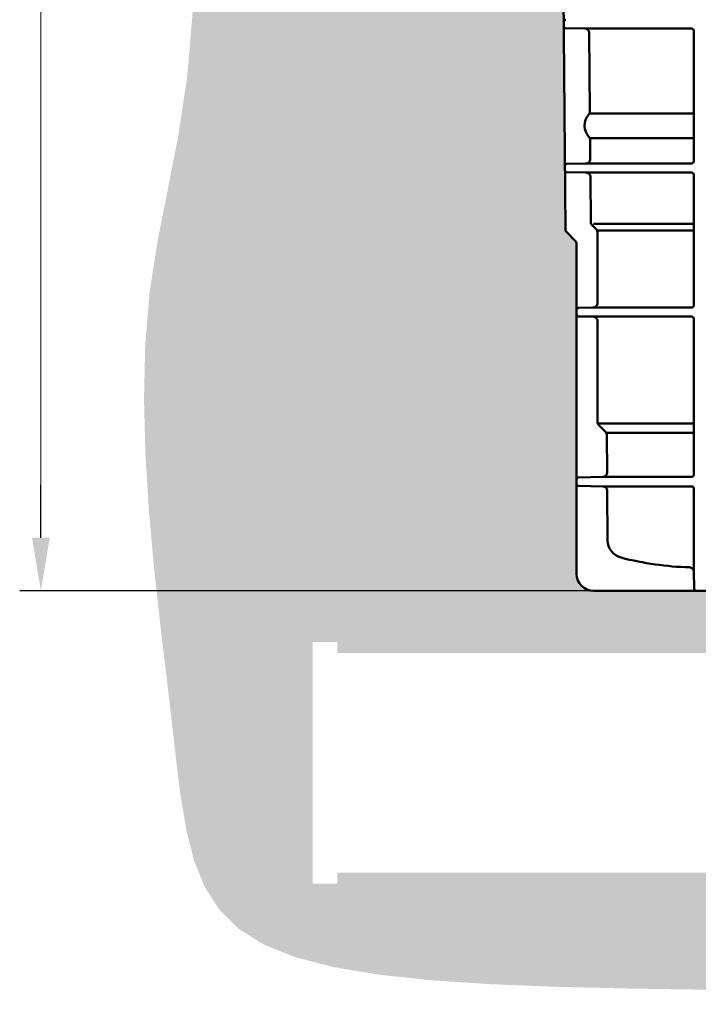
# Model space of a CAD drawing. Extents: x -118729 to -53705, y 33529 to 45095.
# Tile 56 of 83: x -61142 to -60886, y 35330 to 35702. Entities that reach past the tile are written whole.
import ezdxf

# ---------------------------------------------------------------- set-up
doc = ezdxf.new("R2010")
doc.units = 0
doc.header["$LTSCALE"] = 10
doc.header["$MEASUREMENT"] = 0
for name, color, linetype, lineweight in [('AM_0', 7, 'CONTINUOUS', 50), ('AM_5', 3, 'CONTINUOUS', 25), ('AM_8', 1, 'CONTINUOUS', 25), ('S_TAB_RZĘDNYCH', 9, 'CONTINUOUS', 13)]:
    doc.layers.add(name, color=color, linetype=linetype, lineweight=lineweight)

msp = doc.modelspace()

# ---------------------------------------------------------------- hatches: boundary and pattern name
at = {"layer": 'AM_8'}
h = msp.add_hatch(dxfattribs=at)
h.set_pattern_fill('HEX', color=9, scale=1.600000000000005, angle=45, style=0)
h.set_pattern_definition([(45, (-46406.56915548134, 36684.14023366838), (-6.221703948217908, 6.221703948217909), [5.080000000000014, -10.16000000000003]), (165, (-46406.56915548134, 36684.14023366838), (-2.277301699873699, -8.499005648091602), [5.08, -10.16]), (104.9999999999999, (-46402.97705303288, 36687.73233611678), (-8.499005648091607, -2.277301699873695), [5.08, -10.16])])
edge = h.paths.add_edge_path(flags=16)
edge.add_line((-59825.65901947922, 35580.71476859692), (-59825.65901947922, 35580.56656859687))
edge.add_line((-59825.65901947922, 35580.56656859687), (-59824.23933547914, 35581.98625259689))
edge.add_line((-59824.23933547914, 35581.98625259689), (-59823.32782928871, 35581.07474846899))
edge.add_arc((-59774.45901947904, 35527.11476859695), 72.79999999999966, 92.8344637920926, 132.1655355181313, ccw=False)
edge.add_line((-59778.05901947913, 35599.82570312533), (-59778.05901947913, 35601.11476859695))
edge.add_line((-59778.05901947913, 35601.11476859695), (-59770.85901947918, 35601.11476859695))
edge.add_line((-59770.85901947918, 35601.11476859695), (-59770.85901947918, 35599.82570312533))
edge.add_arc((-59774.45901947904, 35527.11476859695), 72.79999999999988, 47.83446448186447, 87.1655362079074, ccw=False)
edge.add_line((-59725.59020966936, 35581.07474846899), (-59724.67870347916, 35581.98625259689))
edge.add_line((-59724.67870347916, 35581.98625259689), (-59719.58753547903, 35576.89508459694))
edge.add_line((-59719.58753547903, 35576.89508459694), (-59720.49903960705, 35575.98357840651))
edge.add_arc((-59774.45901947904, 35527.11476859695), 72.80000000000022, 2.8344637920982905, 42.16553551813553, ccw=False)
edge.add_line((-59701.74808495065, 35530.71476859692), (-59700.45901947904, 35530.71476859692))
edge.add_line((-59700.45901947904, 35530.71476859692), (-59700.45901947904, 35523.51476859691))
edge.add_line((-59700.45901947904, 35523.51476859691), (-59701.74808495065, 35523.51476859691))
edge.add_arc((-59774.45901947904, 35527.11476859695), 72.7999999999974, 317.8344644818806, 357.1655362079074, ccw=False)
edge.add_line((-59720.49903960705, 35478.24595878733), (-59719.58753547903, 35477.3344525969))
edge.add_line((-59719.58753547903, 35477.3344525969), (-59724.67870347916, 35472.24328459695))
edge.add_line((-59724.67870347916, 35472.24328459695), (-59725.59020966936, 35473.15478872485))
edge.add_arc((-59774.45901947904, 35527.11476859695), 72.79999999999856, 272.8344637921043, 312.1655355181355, ccw=False)
edge.add_line((-59770.85901947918, 35454.40383406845), (-59770.85901947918, 35453.11476859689))
edge.add_line((-59770.85901947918, 35453.11476859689), (-59778.05901947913, 35453.11476859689))
edge.add_line((-59778.05901947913, 35453.11476859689), (-59778.05901947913, 35454.40383406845))
edge.add_arc((-59774.45901947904, 35527.11476859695), 72.79999999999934, 227.8344644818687, 267.1655362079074, ccw=False)
edge.add_line((-59823.32782928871, 35473.15478872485), (-59824.23933547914, 35472.24328459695))
edge.add_line((-59824.23933547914, 35472.24328459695), (-59825.57318406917, 35473.57713318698))
edge.add_line((-59825.57318406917, 35473.57713318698), (-59825.65901947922, 35473.51476859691))
edge.add_line((-59825.65901947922, 35473.51476859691), (-59844.45901947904, 35473.51476859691))
edge.add_line((-59844.45901947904, 35473.51476859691), (-59844.45901947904, 35472.39476699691))
edge.add_line((-59844.45901947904, 35472.39476699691), (-59858.45901947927, 35472.39476699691))
edge.add_line((-59858.45901947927, 35472.39476699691), (-59858.45901947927, 35481.61712367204))
edge.add_line((-59858.45901947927, 35481.61712367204), (-59859.40622096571, 35481.58752219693))
edge.add_line((-59859.40622096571, 35481.58752219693), (-59860.30944656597, 35480.8561013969))
edge.add_line((-59860.30944656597, 35480.8561013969), (-59861.44370416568, 35480.82065579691))
edge.add_line((-59861.44370416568, 35480.82065579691), (-59861.44370416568, 35573.40888139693))
edge.add_line((-59861.44370416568, 35573.40888139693), (-59860.30944656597, 35573.37343579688))
edge.add_line((-59860.30944656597, 35573.37343579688), (-59859.40622096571, 35572.64201499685))
edge.add_line((-59859.40622096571, 35572.64201499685), (-59858.45901947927, 35572.61241352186))
edge.add_line((-59858.45901947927, 35572.61241352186), (-59858.45901947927, 35581.83477019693))
edge.add_line((-59858.45901947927, 35581.83477019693), (-59844.45901947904, 35581.83477019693))
edge.add_line((-59844.45901947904, 35581.83477019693), (-59844.45901947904, 35580.71476859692))
edge.add_line((-59844.45901947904, 35580.71476859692), (-59825.65901947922, 35580.71476859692))
edge = h.paths.add_edge_path(flags=16)
edge.add_line((-60455.40638900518, 35462.44064142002), (-60431.64092047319, 35462.44064142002))
edge.add_line((-60431.64092047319, 35462.44064142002), (-60425.6995533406, 35462.44064142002))
edge.add_line((-60425.6995533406, 35462.44064142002), (-60395.99271767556, 35462.44064142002))
edge.add_line((-60395.99271767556, 35462.44064142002), (-60390.05135054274, 35462.44064142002))
edge.add_line((-60390.05135054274, 35462.44064142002), (-60350.04062979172, 35462.44064142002))
edge.add_arc((-60338.15760940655, 35421.22233482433), 42.89702754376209, -103.58519168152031, 106.0819924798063, ccw=False)
edge.add_line((-60348.23373073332, 35379.52549140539), (-61022.16533288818, 35379.52549140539))
edge.add_line((-61022.16533288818, 35379.52549140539), (-61022.16533288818, 35375.35306732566))
edge.add_line((-61022.16533288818, 35375.35306732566), (-61031.56373336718, 35375.35306732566))
edge.add_line((-61031.56373336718, 35375.35306732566), (-61031.56373336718, 35466.61306549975))
edge.add_line((-61031.56373336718, 35466.61306549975), (-61022.16533288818, 35466.61306549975))
edge.add_line((-61022.16533288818, 35466.61306549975), (-61022.16533288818, 35462.44064142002))
edge.add_line((-61022.16533288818, 35462.44064142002), (-61001.88206312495, 35462.44064142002))
edge.add_line((-61001.88206312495, 35462.44064142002), (-60966.36396244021, 35462.44064142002))
edge.add_line((-60966.36396244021, 35462.44064142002), (-60930.71575964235, 35462.44064142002))
edge.add_line((-60930.71575964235, 35462.44064142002), (-60924.77439250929, 35462.44064142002))
edge.add_line((-60924.77439250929, 35462.44064142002), (-60895.06755684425, 35462.44064142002))
edge.add_line((-60895.06755684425, 35462.44064142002), (-60889.12618971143, 35462.44064142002))
edge.add_line((-60889.12618971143, 35462.44064142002), (-60823.77115124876, 35462.44064142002))
edge.add_line((-60823.77115124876, 35462.44064142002), (-60817.82978411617, 35462.44064142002))
edge.add_line((-60817.82978411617, 35462.44064142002), (-60788.12294845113, 35462.44064142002))
edge.add_line((-60788.12294845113, 35462.44064142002), (-60782.18158131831, 35462.44064142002))
edge.add_line((-60782.18158131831, 35462.44064142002), (-60740.59201138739, 35462.44064142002))
edge.add_line((-60740.59201138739, 35462.44064142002), (-60710.88517572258, 35462.44064142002))
edge.add_line((-60710.88517572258, 35462.44064142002), (-60645.53013726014, 35462.44064142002))
edge.add_line((-60645.53013726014, 35462.44064142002), (-60639.58877012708, 35462.44064142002))
edge.add_line((-60639.58877012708, 35462.44064142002), (-60574.23373166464, 35462.44064142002))
edge.add_line((-60574.23373166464, 35462.44064142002), (-60568.29236453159, 35462.44064142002))
edge.add_line((-60568.29236453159, 35462.44064142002), (-60538.58552886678, 35462.44064142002))
edge.add_line((-60538.58552886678, 35462.44064142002), (-60532.64416173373, 35462.44064142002))
edge.add_line((-60532.64416173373, 35462.44064142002), (-60467.28912327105, 35462.44064142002))
edge.add_line((-60467.28912327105, 35462.44064142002), (-60461.34775613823, 35462.44064142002))
edge.add_line((-60461.34775613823, 35462.44064142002), (-60458.48897031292, 35462.44064142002))
edge.add_line((-60458.48897031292, 35462.44064142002), (-60455.40638900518, 35462.44064142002))
edge = h.paths.add_edge_path(flags=16)
edge.add_line((-60640.50384603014, 35580.71476859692), (-60640.50384603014, 35580.61916299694))
edge.add_line((-60640.50384603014, 35580.61916299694), (-60632.5118476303, 35580.61916299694))
edge.add_line((-60632.5118476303, 35580.61916299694), (-60632.04246283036, 35580.14893019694))
edge.add_line((-60632.04246283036, 35580.14893019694), (-60631.57725323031, 35579.68286539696))
edge.add_line((-60631.57725323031, 35579.68286539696), (-60631.11615643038, 35579.22090859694))
edge.add_line((-60631.11615643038, 35579.22090859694), (-60630.65911963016, 35578.76300459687))
edge.add_line((-60630.65911963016, 35578.76300459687), (-60630.2060916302, 35578.30909819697))
edge.add_line((-60630.2060916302, 35578.30909819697), (-60629.75701963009, 35577.85914139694))
edge.add_line((-60629.75701963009, 35577.85914139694), (-60629.31184763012, 35577.41307819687))
edge.add_line((-60629.31184763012, 35577.41307819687), (-60582.22324923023, 35577.41307819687))
edge.add_line((-60582.22324923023, 35577.41307819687), (-60580.77630043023, 35576.3978157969))
edge.add_line((-60580.77630043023, 35576.3978157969), (-60579.3592964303, 35575.40348939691))
edge.add_line((-60579.3592964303, 35575.40348939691), (-60577.97132043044, 35574.42944779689))
edge.add_line((-60577.97132043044, 35574.42944779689), (-60576.61151803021, 35573.47508059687))
edge.add_line((-60576.61151803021, 35573.47508059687), (-60575.27902283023, 35572.53979019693))
edge.add_line((-60575.27902283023, 35572.53979019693), (-60573.97302923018, 35571.62300859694))
edge.add_line((-60573.97302923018, 35571.62300859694), (-60572.69275563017, 35570.72418939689))
edge.add_line((-60572.69275563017, 35570.72418939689), (-60572.5118476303, 35570.71476859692))
edge.add_line((-60572.5118476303, 35570.71476859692), (-60555.71184763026, 35568.96476859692))
edge.add_arc((-60555.71184763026, 35566.5647685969), 2.4, 0, 90, ccw=False)
edge.add_line((-60553.31184763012, 35566.5647685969), (-60553.31184763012, 35557.11476859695))
edge.add_line((-60553.31184763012, 35557.11476859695), (-60093.00622096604, 35557.11476859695))
edge.add_line((-60093.00622096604, 35557.11476859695), (-60093.00622096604, 35566.5647685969))
edge.add_arc((-60090.60622096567, 35566.5647685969), 2.4, 90, 180, ccw=False)
edge.add_line((-60090.60622096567, 35568.96476859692), (-60073.80622096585, 35570.71476859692))
edge.add_line((-60073.80622096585, 35570.71476859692), (-60073.62531296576, 35570.72418939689))
edge.add_line((-60073.62531296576, 35570.72418939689), (-60072.34503936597, 35571.62300859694))
edge.add_line((-60072.34503936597, 35571.62300859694), (-60071.03904576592, 35572.53979019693))
edge.add_line((-60071.03904576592, 35572.53979019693), (-60069.70655056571, 35573.47508059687))
edge.add_line((-60069.70655056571, 35573.47508059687), (-60068.34674816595, 35574.42944779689))
edge.add_line((-60068.34674816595, 35574.42944779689), (-60066.95877216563, 35575.40348939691))
edge.add_line((-60066.95877216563, 35575.40348939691), (-60065.54176816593, 35576.3978157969))
edge.add_line((-60065.54176816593, 35576.3978157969), (-60064.09481936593, 35577.41307819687))
edge.add_line((-60064.09481936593, 35577.41307819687), (-60017.00622096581, 35577.41307819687))
edge.add_line((-60017.00622096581, 35577.41307819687), (-60016.56104896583, 35577.85914139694))
edge.add_line((-60016.56104896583, 35577.85914139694), (-60016.11197696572, 35578.30909819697))
edge.add_line((-60016.11197696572, 35578.30909819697), (-60015.65894896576, 35578.76300459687))
edge.add_line((-60015.65894896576, 35578.76300459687), (-60015.20191216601, 35579.22090859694))
edge.add_line((-60015.20191216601, 35579.22090859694), (-60014.74081536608, 35579.68286539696))
edge.add_line((-60014.74081536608, 35579.68286539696), (-60014.2756057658, 35580.14893019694))
edge.add_line((-60014.2756057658, 35580.14893019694), (-60013.80622096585, 35580.61916299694))
edge.add_line((-60013.80622096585, 35580.61916299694), (-60005.81422256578, 35580.61916299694))
edge.add_line((-60005.81422256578, 35580.61916299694), (-60005.81422256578, 35580.71476859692))
edge.add_line((-60005.81422256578, 35580.71476859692), (-60005.80622096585, 35580.71476859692))
edge.add_line((-60005.80622096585, 35580.71476859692), (-60005.80622096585, 35575.11476859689))
edge.add_line((-60005.80622096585, 35575.11476859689), (-60002.6062209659, 35575.11476859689))
edge.add_line((-60002.6062209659, 35575.11476859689), (-60000.78416576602, 35568.31476859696))
edge.add_line((-60000.78416576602, 35568.31476859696), (-59953.80622096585, 35568.31476859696))
edge.add_arc((-59953.80622096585, 35527.11476859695), 41.20000000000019, 34.20364142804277, 90, ccw=False)
edge.add_line((-59919.7319731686, 35550.27476939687), (-59869.80622096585, 35550.27476939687))
edge.add_line((-59869.80622096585, 35550.27476939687), (-59869.80622096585, 35574.55476779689))
edge.add_line((-59869.80622096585, 35574.55476779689), (-59867.9020433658, 35581.66125259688))
edge.add_line((-59867.9020433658, 35581.66125259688), (-59862.6062209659, 35581.87476619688))
edge.add_line((-59862.6062209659, 35581.87476619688), (-59862.6062209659, 35569.39808139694))
edge.add_line((-59862.6062209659, 35569.39808139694), (-59862.6059017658, 35569.04881099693))
edge.add_line((-59862.6059017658, 35569.04881099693), (-59862.60529136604, 35568.70542699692))
edge.add_line((-59862.60529136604, 35568.70542699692), (-59862.60479296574, 35568.36942539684))
edge.add_line((-59862.60479296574, 35568.36942539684), (-59862.60479296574, 35568.03989659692))
edge.add_line((-59862.60479296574, 35568.03989659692), (-59862.60529136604, 35567.7039253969))
edge.add_line((-59862.60529136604, 35567.7039253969), (-59862.6059017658, 35567.3605813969))
edge.add_line((-59862.6059017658, 35567.3605813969), (-59862.6062209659, 35567.01132939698))
edge.add_line((-59862.6062209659, 35567.01132939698), (-59862.6062209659, 35529.36899739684))
edge.add_line((-59862.6062209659, 35529.36899739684), (-59862.60598416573, 35528.70971019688))
edge.add_line((-59862.60598416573, 35528.70971019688), (-59862.60549616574, 35528.06134299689))
edge.add_line((-59862.60549616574, 35528.06134299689), (-59862.60509056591, 35527.42641099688))
edge.add_line((-59862.60509056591, 35527.42641099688), (-59862.60509056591, 35526.80312619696))
edge.add_line((-59862.60509056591, 35526.80312619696), (-59862.60549616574, 35526.16819419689))
edge.add_line((-59862.60549616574, 35526.16819419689), (-59862.60598416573, 35525.51982699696))
edge.add_line((-59862.60598416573, 35525.51982699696), (-59862.6062209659, 35524.86053979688))
edge.add_line((-59862.6062209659, 35524.86053979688), (-59862.6062209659, 35472.35477099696))
edge.add_line((-59862.6062209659, 35472.35477099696), (-59867.9020433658, 35472.5682845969))
edge.add_line((-59867.9020433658, 35472.5682845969), (-59869.80622096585, 35479.67476939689))
edge.add_line((-59869.80622096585, 35479.67476939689), (-59869.80622096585, 35503.95476779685))
edge.add_line((-59869.80622096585, 35503.95476779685), (-59919.7319731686, 35503.95476779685))
edge.add_arc((-59953.80622096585, 35527.11476859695), 41.20000000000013, 270.00000000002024, 325.7963585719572, ccw=False)
edge.add_line((-59953.80622096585, 35485.91476859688), (-60000.78416576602, 35485.91476859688))
edge.add_line((-60000.78416576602, 35485.91476859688), (-60002.6062209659, 35479.11476859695))
edge.add_line((-60002.6062209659, 35479.11476859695), (-60005.80622096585, 35479.11476859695))
edge.add_line((-60005.80622096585, 35479.11476859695), (-60005.80622096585, 35473.51476859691))
edge.add_line((-60005.80622096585, 35473.51476859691), (-60005.81422256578, 35473.51476859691))
edge.add_line((-60005.81422256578, 35473.51476859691), (-60005.81422256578, 35473.6103741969))
edge.add_line((-60005.81422256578, 35473.6103741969), (-60013.80622096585, 35473.6103741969))
edge.add_line((-60013.80622096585, 35473.6103741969), (-60014.2756057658, 35474.0806069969))
edge.add_line((-60014.2756057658, 35474.0806069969), (-60014.74081536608, 35474.54667179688))
edge.add_line((-60014.74081536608, 35474.54667179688), (-60015.20191216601, 35475.0086285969))
edge.add_line((-60015.20191216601, 35475.0086285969), (-60015.65894896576, 35475.46653259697))
edge.add_line((-60015.65894896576, 35475.46653259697), (-60016.11197696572, 35475.92043899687))
edge.add_line((-60016.11197696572, 35475.92043899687), (-60016.56104896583, 35476.3703957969))
edge.add_line((-60016.56104896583, 35476.3703957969), (-60017.00622096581, 35476.81645899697))
edge.add_line((-60017.00622096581, 35476.81645899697), (-60064.09481936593, 35476.81645899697))
edge.add_line((-60064.09481936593, 35476.81645899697), (-60065.54176816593, 35477.83172139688))
edge.add_line((-60065.54176816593, 35477.83172139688), (-60066.95877216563, 35478.82604779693))
edge.add_line((-60066.95877216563, 35478.82604779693), (-60068.34674816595, 35479.80008939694))
edge.add_line((-60068.34674816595, 35479.80008939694), (-60069.70655056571, 35480.75445659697))
edge.add_line((-60069.70655056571, 35480.75445659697), (-60071.03904576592, 35481.68974699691))
edge.add_line((-60071.03904576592, 35481.68974699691), (-60072.34503936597, 35482.60652859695))
edge.add_line((-60072.34503936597, 35482.60652859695), (-60073.62531296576, 35483.50534779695))
edge.add_line((-60073.62531296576, 35483.50534779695), (-60073.80622096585, 35483.51476859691))
edge.add_line((-60073.80622096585, 35483.51476859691), (-60090.60622096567, 35485.26476859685))
edge.add_arc((-60090.60622096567, 35487.66476859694), 2.4, 180, 270, ccw=False)
edge.add_line((-60093.00622096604, 35487.66476859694), (-60093.00622096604, 35497.11476859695))
edge.add_line((-60093.00622096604, 35497.11476859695), (-60553.31184763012, 35497.11476859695))
edge.add_line((-60553.31184763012, 35497.11476859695), (-60553.31184763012, 35487.66476859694))
edge.add_arc((-60555.71184763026, 35487.66476859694), 2.4, 270, 360, ccw=False)
edge.add_line((-60555.71184763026, 35485.26476859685), (-60572.5118476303, 35483.51476859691))
edge.add_line((-60572.5118476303, 35483.51476859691), (-60572.69275563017, 35483.50534779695))
edge.add_line((-60572.69275563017, 35483.50534779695), (-60573.97302923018, 35482.60652859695))
edge.add_line((-60573.97302923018, 35482.60652859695), (-60575.27902283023, 35481.68974699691))
edge.add_line((-60575.27902283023, 35481.68974699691), (-60576.61151803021, 35480.75445659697))
edge.add_line((-60576.61151803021, 35480.75445659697), (-60577.97132043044, 35479.80008939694))
edge.add_line((-60577.97132043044, 35479.80008939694), (-60579.3592964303, 35478.82604779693))
edge.add_line((-60579.3592964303, 35478.82604779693), (-60580.77630043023, 35477.83172139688))
edge.add_line((-60580.77630043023, 35477.83172139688), (-60582.22324923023, 35476.81645899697))
edge.add_line((-60582.22324923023, 35476.81645899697), (-60629.31184763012, 35476.81645899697))
edge.add_line((-60629.31184763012, 35476.81645899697), (-60629.75701963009, 35476.3703957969))
edge.add_line((-60629.75701963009, 35476.3703957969), (-60630.2060916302, 35475.92043899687))
edge.add_line((-60630.2060916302, 35475.92043899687), (-60630.65911963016, 35475.46653259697))
edge.add_line((-60630.65911963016, 35475.46653259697), (-60631.11615643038, 35475.0086285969))
edge.add_line((-60631.11615643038, 35475.0086285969), (-60631.57725323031, 35474.54667179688))
edge.add_line((-60631.57725323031, 35474.54667179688), (-60632.04246283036, 35474.0806069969))
edge.add_line((-60632.04246283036, 35474.0806069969), (-60632.5118476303, 35473.6103741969))
edge.add_line((-60632.5118476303, 35473.6103741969), (-60640.50384603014, 35473.6103741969))
edge.add_line((-60640.50384603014, 35473.6103741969), (-60640.50384603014, 35473.51476859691))
edge.add_line((-60640.50384603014, 35473.51476859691), (-60640.51184763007, 35473.51476859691))
edge.add_line((-60640.51184763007, 35473.51476859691), (-60640.51184763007, 35479.11476859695))
edge.add_line((-60640.51184763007, 35479.11476859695), (-60643.71184763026, 35479.11476859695))
edge.add_line((-60643.71184763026, 35479.11476859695), (-60645.53390283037, 35485.91476859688))
edge.add_line((-60645.53390283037, 35485.91476859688), (-60692.5118476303, 35485.91476859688))
edge.add_arc((-60692.5118476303, 35527.11476859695), 41.19999999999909, 215.0146870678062, 270, ccw=False)
edge.add_line((-60726.25485314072, 35503.47476903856), (-60769.88919012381, 35503.47476859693))
edge.add_arc((-60769.88919012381, 35497.63476859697), 5.840000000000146, 90, 114.6519509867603)
edge.add_line((-60772.32508355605, 35502.94250099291), (-60777.46076212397, 35498.5263405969))
edge.add_line((-60777.46076212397, 35498.5263405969), (-60777.46076299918, 35498.52634147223))
edge.add_arc((-60780.28919012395, 35501.35476859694), 3.999999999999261, 269.9999656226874, 314.9999999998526, ccw=False)
edge.add_line((-60780.28919252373, 35497.35476859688), (-60780.28919252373, 35497.35476779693))
edge.add_line((-60780.28919252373, 35497.35476779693), (-60797.29142612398, 35497.35476779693))
edge.add_line((-60797.29142612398, 35497.35476779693), (-60797.2691245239, 35497.37789419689))
edge.add_line((-60797.2691245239, 35497.37789419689), (-60797.25458532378, 35497.40066619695))
edge.add_line((-60797.25458532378, 35497.40066619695), (-60797.2472493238, 35497.42296859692))
edge.add_line((-60797.2472493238, 35497.42296859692), (-60797.246541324, 35497.44478299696))
edge.add_line((-60797.246541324, 35497.44478299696), (-60797.25232772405, 35497.46696619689))
edge.add_line((-60797.25232772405, 35497.46696619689), (-60797.26518132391, 35497.48964619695))
edge.add_line((-60797.26518132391, 35497.48964619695), (-60797.28568932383, 35497.51270539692))
edge.add_line((-60797.28568932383, 35497.51270539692), (-60797.31449812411, 35497.53602139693))
edge.add_line((-60797.31449812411, 35497.53602139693), (-60797.35218052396, 35497.55947659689))
edge.add_line((-60797.35218052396, 35497.55947659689), (-60797.39938532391, 35497.58295099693))
edge.add_line((-60797.39938532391, 35497.58295099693), (-60797.45681972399, 35497.60632779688))
edge.add_line((-60797.45681972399, 35497.60632779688), (-60797.39584532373, 35497.65507659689))
edge.add_line((-60797.39584532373, 35497.65507659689), (-60797.33662932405, 35497.70482619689))
edge.add_line((-60797.33662932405, 35497.70482619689), (-60797.27931732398, 35497.75534459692))
edge.add_line((-60797.27931732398, 35497.75534459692), (-60797.22404372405, 35497.80641579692))
edge.add_line((-60797.22404372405, 35497.80641579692), (-60797.17093092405, 35497.85781019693))
edge.add_line((-60797.17093092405, 35497.85781019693), (-60797.11967332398, 35497.9097573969))
edge.add_line((-60797.11967332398, 35497.9097573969), (-60797.06875812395, 35497.9637797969))
edge.add_line((-60797.06875812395, 35497.9637797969), (-60797.06875812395, 35556.26575739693))
edge.add_line((-60797.06875812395, 35556.26575739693), (-60797.11967332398, 35556.31977979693))
edge.add_line((-60797.11967332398, 35556.31977979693), (-60797.17093092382, 35556.37172699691))
edge.add_line((-60797.17093092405, 35556.37172699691), (-60797.22404372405, 35556.42312139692))
edge.add_line((-60797.22404372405, 35556.42312139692), (-60797.27931732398, 35556.47419259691))
edge.add_line((-60797.27931732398, 35556.47419259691), (-60797.33662932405, 35556.52471099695))
edge.add_line((-60797.33662932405, 35556.52471099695), (-60797.39584532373, 35556.57446059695))
edge.add_line((-60797.39584532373, 35556.57446059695), (-60797.45681972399, 35556.6232093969))
edge.add_line((-60797.45681972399, 35556.6232093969), (-60797.37121172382, 35556.65999579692))
edge.add_line((-60797.37121172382, 35556.65999579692), (-60797.30984692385, 35556.69685819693))
edge.add_line((-60797.30984692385, 35556.69685819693), (-60797.27023492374, 35556.73333579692))
edge.add_line((-60797.27023492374, 35556.73333579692), (-60797.2499837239, 35556.76896459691))
edge.add_line((-60797.2499837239, 35556.76896459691), (-60797.24674852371, 35556.80342859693))
edge.add_line((-60797.24674852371, 35556.80342859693), (-60797.2599077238, 35556.83858139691))
edge.add_line((-60797.2599077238, 35556.83858139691), (-60797.29142612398, 35556.87476939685))
edge.add_line((-60797.29142612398, 35556.87476939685), (-60780.28919252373, 35556.87476939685))
edge.add_line((-60780.28919252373, 35556.87476939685), (-60780.28919252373, 35556.87476859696))
edge.add_arc((-60780.28919012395, 35552.87476859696), 3.99999999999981, 44.999999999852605, 90.0000343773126, ccw=False)
edge.add_line((-60777.46076299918, 35555.70319572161), (-60777.46076212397, 35555.70319659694))
edge.add_line((-60777.46076212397, 35555.70319659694), (-60775.44659743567, 35553.86236962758))
edge.add_arc((-60780.26107492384, 35547.67476859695), 7.840000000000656, 43.03502016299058, 52.1140621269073, ccw=False)
edge.add_line((-60774.53053107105, 35553.02513934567), (-60772.41481901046, 35551.0915041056))
edge.add_arc((-60770.60327266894, 35555.03880394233), 4.343141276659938, 245.3480457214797, 279.4633509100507)
edge.add_line((-60769.88918772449, 35550.75476859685), (-60726.25485283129, 35550.75476859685))
edge.add_arc((-60692.5118476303, 35527.11476859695), 41.19999999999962, 89.99999999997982, 144.9853121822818, ccw=False)
edge.add_line((-60692.5118476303, 35568.31476859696), (-60645.53390283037, 35568.31476859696))
edge.add_line((-60645.53390283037, 35568.31476859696), (-60643.71184763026, 35575.11476859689))
edge.add_line((-60643.71184763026, 35575.11476859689), (-60640.51184763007, 35575.11476859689))
edge.add_line((-60640.51184763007, 35575.11476859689), (-60640.51184763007, 35580.71476859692))
edge.add_line((-60640.51184763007, 35580.71476859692), (-60640.50384603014, 35580.71476859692))
edge = h.paths.add_edge_path()
edge.add_arc((-60753.08494265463, 35953.94102134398), 268.3364670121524, 201.7314666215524, 216.1050728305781)
edge.add_arc((-60925.72155674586, 35814.62507965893), 48.00000000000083, 203.0661873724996, 249.9330365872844)
edge.add_arc((-60942.05398108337, 35769.91476859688), 0.3999999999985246, 249.9330365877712, 270)
edge.add_line((-60942.05398108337, 35769.51476859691), (-60941.84997184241, 35769.51476859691))
edge.add_line((-60941.84997184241, 35769.51476859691), (-60941.71034195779, 35753.51476859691))
edge.add_line((-60941.71034195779, 35753.51476859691), (-60941.04997184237, 35753.51476859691))
edge.add_line((-60941.04997184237, 35753.51476859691), (-60941.04997184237, 35749.51476859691))
edge.add_line((-60941.04997184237, 35749.51476859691), (-60940.24997184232, 35748.71476859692))
edge.add_line((-60940.24997184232, 35748.71476859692), (-60937.1535408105, 35748.71476859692))
edge.add_line((-60937.1535408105, 35748.71476859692), (-60936.05089903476, 35622.36453595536))
edge.add_arc((-60934.45095995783, 35622.3784984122), 1.599999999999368, 180.4999999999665, 225.0000000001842)
edge.add_line((-60935.58233080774, 35621.2471275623), (-60932.31860099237, 35617.98339774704))
edge.add_arc((-60933.44997184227, 35616.85202689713), 1.600000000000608, -5.210836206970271e-10, 44.999999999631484, ccw=False)
edge.add_line((-60931.84997184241, 35616.85202689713), (-60931.84997184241, 35492.3147685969))
edge.add_arc((-60925.44997184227, 35492.3147685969), 6.400000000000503, 180, 270)
edge.add_line((-60925.44997184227, 35485.91476859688), (-60846.24997184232, 35485.91476859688))
edge.add_arc((-60846.24997184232, 35492.3147685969), 6.39999999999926, 270, 360)
edge.add_line((-60839.84997184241, 35492.3147685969), (-60839.84997184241, 35503.95476779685))
edge.add_line((-60839.84997184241, 35503.95476779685), (-60802.89264692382, 35503.95476779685))
edge.add_line((-60802.89264692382, 35503.95476779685), (-60802.89264692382, 35502.8683085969))
edge.add_line((-60802.89264692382, 35502.8683085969), (-60802.59584532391, 35499.47587099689))
edge.add_line((-60802.59584532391, 35499.47587099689), (-60802.59584532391, 35554.75366619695))
edge.add_line((-60802.59584532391, 35554.75366619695), (-60802.89264692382, 35551.36122859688))
edge.add_line((-60802.89264692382, 35551.36122859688), (-60802.89264692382, 35550.27476939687))
edge.add_line((-60802.89264692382, 35550.27476939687), (-60839.84997184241, 35550.27476939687))
edge.add_line((-60839.84997184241, 35550.27476939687), (-60839.84997184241, 35616.85202689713))
edge.add_arc((-60838.24997184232, 35616.85202689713), 1.600000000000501, 134.9999999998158, 180, ccw=False)
edge.add_line((-60839.38134269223, 35617.98339774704), (-60836.11761287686, 35621.2471275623))
edge.add_arc((-60837.24898372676, 35622.3784984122), 1.600000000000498, 315.0000000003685, 359.5000000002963)
edge.add_line((-60835.64904465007, 35622.36453595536), (-60834.54640287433, 35748.71476859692))
edge.add_line((-60834.54640287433, 35748.71476859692), (-60831.44997184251, 35748.71476859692))
edge.add_line((-60831.44997184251, 35748.71476859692), (-60830.64997184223, 35749.51476859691))
edge.add_line((-60830.64997184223, 35749.51476859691), (-60830.64997184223, 35753.51476859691))
edge.add_line((-60830.64997184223, 35753.51476859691), (-60829.9896017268, 35753.51476859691))
edge.add_line((-60829.9896017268, 35753.51476859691), (-60829.84997184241, 35769.51476859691))
edge.add_line((-60829.84997184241, 35769.51476859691), (-60829.64596260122, 35769.51476859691))
edge.add_arc((-60829.64596260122, 35769.91476859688), 0.4000000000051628, 270, 290.0669634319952)
edge.add_arc((-60845.97838693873, 35814.62507965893), 47.99999999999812, 290.0669634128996, 336.9338126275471)
edge.add_arc((-61018.61500103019, 35953.94102134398), 268.3364670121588, 323.8949271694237, 338.2685333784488)
edge.add_line((-60769.3493763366, 35854.58757210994), (-59609.64856172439, 35854.58757210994))
edge.add_line((-59609.64856172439, 35854.58757210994), (-59606.17789842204, 35834.98363005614))
edge.add_line((-59606.17789842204, 35834.98363005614), (-59600.19445970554, 35804.17620838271))
edge.add_line((-59600.19445970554, 35804.17620838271), (-59594.8218914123, 35777.91284600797))
edge.add_line((-59594.8218914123, 35777.91284600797), (-59590.12096078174, 35754.64049998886))
edge.add_line((-59590.12096078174, 35754.64049998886), (-59586.15243505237, 35732.80612738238))
edge.add_line((-59586.15243505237, 35732.80612738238), (-59582.9530943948, 35711.15148495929))
edge.add_line((-59582.9530943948, 35711.15148495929), (-59580.46377071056, 35689.59752834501))
edge.add_line((-59580.46377071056, 35689.59752834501), (-59578.60130883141, 35668.3600128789))
edge.add_line((-59578.60130883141, 35668.3600128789), (-59577.28255359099, 35647.65469390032))
edge.add_line((-59577.28255359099, 35647.65469390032), (-59576.42434982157, 35627.69732674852))
edge.add_line((-59576.42434982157, 35627.69732674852), (-59575.94354235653, 35608.70366676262))
edge.add_line((-59575.94354235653, 35608.70366676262), (-59575.75697602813, 35590.88946928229))
edge.add_line((-59575.75697602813, 35590.88946928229), (-59575.78149566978, 35574.47048964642))
edge.add_line((-59575.78149566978, 35574.47048964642), (-59575.95260273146, 35559.5982893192))
edge.add_line((-59575.95260273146, 35559.5982893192), (-59576.28042513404, 35546.16765426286))
edge.add_line((-59576.28042513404, 35546.16765426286), (-59576.79374741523, 35534.00917656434))
edge.add_line((-59576.79374741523, 35534.00917656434), (-59577.52135411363, 35522.95344831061))
edge.add_line((-59577.52135411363, 35522.95344831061), (-59578.49202976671, 35512.83106158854))
edge.add_line((-59578.49202976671, 35512.83106158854), (-59579.73455891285, 35503.47260848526))
edge.add_line((-59579.73455891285, 35503.47260848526), (-59581.27772609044, 35494.70868108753))
edge.add_line((-59581.27772609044, 35494.70868108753), (-59583.1503158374, 35486.36987148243))
edge.add_line((-59583.1503158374, 35486.36987148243), (-59585.36778652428, 35478.32299735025))
edge.add_line((-59585.36778652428, 35478.32299735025), (-59587.89229185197, 35470.57977874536))
edge.add_line((-59587.89229185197, 35470.57977874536), (-59590.67265935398, 35463.18816131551))
edge.add_line((-59590.67265935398, 35463.18816131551), (-59593.65771656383, 35456.19609070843))
edge.add_line((-59593.65771656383, 35456.19609070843), (-59596.79629101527, 35449.65151257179))
edge.add_line((-59596.79629101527, 35449.65151257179), (-59600.03721024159, 35443.60237255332))
edge.add_line((-59600.03721024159, 35443.60237255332), (-59603.32930177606, 35438.09661630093))
edge.add_line((-59603.32930177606, 35438.09661630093), (-59606.62139315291, 35433.1821894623))
edge.add_line((-59606.62139315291, 35433.1821894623), (-59609.96145843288, 35428.88839215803))
edge.add_line((-59609.96145843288, 35428.88839215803), (-59613.79405778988, 35425.16994239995))
edge.add_line((-59613.79405778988, 35425.16994239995), (-59618.66289792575, 35421.9629126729))
edge.add_line((-59618.66289792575, 35421.9629126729), (-59625.11168554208, 35419.20337546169))
edge.add_line((-59625.11168554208, 35419.20337546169), (-59633.68412734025, 35416.82740325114))
edge.add_line((-59633.68412734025, 35416.82740325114), (-59644.92393002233, 35414.77106852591))
edge.add_line((-59644.92393002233, 35414.77106852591), (-59659.37480028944, 35412.97044377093))
edge.add_line((-59659.37480028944, 35412.97044377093), (-59677.5804448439, 35411.36160147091))
edge.add_line((-59677.5804448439, 35411.36160147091), (-59699.89533913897, 35409.88434322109))
edge.add_line((-59699.89533913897, 35409.88434322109), (-59725.9170336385, 35408.49338705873))
edge.add_line((-59725.9170336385, 35408.49338705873), (-59755.05384755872, 35407.14718013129))
edge.add_line((-59755.05384755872, 35407.14718013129), (-59786.714100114, 35405.80416958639))
edge.add_line((-59786.714100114, 35405.80416958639), (-59820.30611052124, 35404.42280257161))
edge.add_line((-59820.30611052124, 35404.42280257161), (-59855.23819799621, 35402.96152623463))
edge.add_line((-59855.23819799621, 35402.96152623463), (-59890.91868175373, 35401.37878772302))
edge.add_line((-59890.91868175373, 35401.37878772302), (-59926.75588101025, 35399.6330341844))
edge.add_line((-59926.75588101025, 35399.6330341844), (-59962.22304306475, 35397.6824326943))
edge.add_line((-59962.22304306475, 35397.6824326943), (-59997.05312755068, 35395.48403004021))
edge.add_line((-59997.05312755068, 35395.48403004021), (-60031.04402218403, 35392.99459293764))
edge.add_line((-60031.04402218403, 35392.99459293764), (-60063.99361468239, 35390.17088810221))
edge.add_line((-60063.99361468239, 35390.17088810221), (-60095.69979276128, 35386.96968224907))
edge.add_line((-60095.69979276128, 35386.96968224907), (-60125.96044413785, 35383.34774209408))
edge.add_line((-60125.96044413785, 35383.34774209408), (-60154.57345652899, 35379.26183435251))
edge.add_line((-60154.57345652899, 35379.26183435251), (-60181.33671765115, 35374.66872573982))
edge.add_line((-60181.33671765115, 35374.66872573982), (-60206.15513835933, 35369.56519246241))
edge.add_line((-60206.15513835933, 35369.56519246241), (-60229.36172206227, 35364.10804869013))
edge.add_line((-60229.36172206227, 35364.10804869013), (-60251.39649530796, 35358.49411808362))
edge.add_line((-60251.39649530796, 35358.49411808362), (-60272.69948464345, 35352.92022430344))
edge.add_line((-60272.69948464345, 35352.92022430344), (-60293.71071661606, 35347.5831910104))
edge.add_line((-60293.71071661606, 35347.5831910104), (-60314.87021777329, 35342.67984186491))
edge.add_line((-60314.87021777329, 35342.67984186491), (-60336.61801466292, 35338.40700052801))
edge.add_line((-60336.61801466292, 35338.40700052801), (-60359.39413383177, 35334.96149065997))
edge.add_line((-60359.39413383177, 35334.96149065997), (-60383.56601967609, 35332.48358443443))
edge.add_line((-60383.56601967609, 35332.48358443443), (-60409.21078798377, 35330.88734807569))
edge.add_line((-60409.21078798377, 35330.88734807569), (-60436.33297239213, 35330.03029632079))
edge.add_line((-60436.33297239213, 35330.03029632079), (-60464.93710653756, 35329.76994390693))
edge.add_line((-60464.93710653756, 35329.76994390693), (-60495.0277240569, 35329.96380557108))
edge.add_line((-60495.0277240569, 35329.96380557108), (-60526.60935858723, 35330.4693960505))
edge.add_line((-60526.60935858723, 35330.4693960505), (-60559.68654376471, 35331.14423008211))
edge.add_line((-60559.68654376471, 35331.14423008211), (-60594.26381322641, 35331.84582240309))
edge.add_line((-60594.26381322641, 35331.84582240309), (-60630.26082725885, 35332.45891172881))
edge.add_line((-60630.26082725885, 35332.45891172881), (-60667.25775274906, 35332.97713268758))
edge.add_line((-60667.25775274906, 35332.97713268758), (-60704.7498832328, 35333.42134388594))
edge.add_line((-60704.7498832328, 35333.42134388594), (-60742.23251224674, 35333.8124039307))
edge.add_line((-60742.23251224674, 35333.8124039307), (-60779.20093332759, 35334.17117142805))
edge.add_line((-60779.20093332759, 35334.17117142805), (-60815.15044001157, 35334.51850498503))
edge.add_line((-60815.15044001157, 35334.51850498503), (-60849.57632583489, 35334.87526320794))
edge.add_line((-60849.57632583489, 35334.87526320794), (-60881.97388433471, 35335.26230470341))
edge.add_line((-60881.97388433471, 35335.26230470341), (-60911.92146070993, 35335.72083128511))
edge.add_line((-60911.92146070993, 35335.72083128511), (-60939.3296068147, 35336.3734175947))
edge.add_line((-60939.3296068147, 35336.3734175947), (-60964.19192616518, 35337.3629814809))
edge.add_line((-60964.19192616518, 35337.3629814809), (-60986.50202227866, 35338.83244079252))
edge.add_line((-60986.50202227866, 35338.83244079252), (-61006.25349867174, 35340.92471337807))
edge.add_line((-61006.25349867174, 35340.92471337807), (-61023.43995886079, 35343.78271708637))
edge.add_line((-61023.43995886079, 35343.78271708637), (-61038.05500636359, 35347.54936976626))
edge.add_line((-61038.05500636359, 35347.54936976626), (-61050.0922446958, 35352.3675892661))
edge.add_line((-61050.0922446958, 35352.3675892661), (-61059.60817676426, 35358.36652244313))
edge.add_line((-61059.60817676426, 35358.36652244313), (-61066.91090303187, 35365.62023218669))
edge.add_line((-61066.91090303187, 35365.62023218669), (-61072.37142335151, 35374.1890103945))
edge.add_line((-61072.37142335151, 35374.1890103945), (-61076.36073757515, 35384.13314896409))
edge.add_line((-61076.36073757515, 35384.13314896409), (-61079.24984555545, 35395.51293979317))
edge.add_line((-61079.24984555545, 35395.51293979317), (-61081.40974714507, 35408.38867477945))
edge.add_line((-61081.40974714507, 35408.38867477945), (-61083.2114421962, 35422.82064582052))
edge.add_line((-61083.2114421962, 35422.82064582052), (-61085.02593056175, 35438.86914481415))
edge.add_line((-61085.02593056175, 35438.86914481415), (-61087.12373295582, 35456.52881801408))
edge.add_line((-61087.12373295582, 35456.52881801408), (-61089.37345354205, 35475.53172909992))
edge.add_line((-61089.37345354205, 35475.53172909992), (-61091.5432173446, 35495.54429610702))
edge.add_line((-61091.5432173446, 35495.54429610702), (-61093.40114938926, 35516.23293707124))
edge.add_line((-61093.40114938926, 35516.23293707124), (-61094.71537470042, 35537.26407002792))
edge.add_line((-61094.71537470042, 35537.26407002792), (-61095.2540183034, 35558.30411301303))
edge.add_line((-61095.2540183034, 35558.30411301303), (-61094.78520522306, 35579.01948406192))
edge.add_line((-61094.78520522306, 35579.01948406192), (-61093.07706048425, 35599.0766012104))
edge.add_line((-61093.07706048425, 35599.0766012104), (-61090.04986822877, 35618.35718505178))
edge.add_line((-61090.04986822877, 35618.35718505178), (-61086.23254906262, 35637.60416641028))
edge.add_line((-61086.23254906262, 35637.60416641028), (-61082.30618270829, 35657.77577866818))
edge.add_line((-61082.30618270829, 35657.77577866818), (-61078.9518488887, 35679.83025520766))
edge.add_line((-61078.9518488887, 35679.83025520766), (-61076.85062732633, 35704.72582941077))
edge.add_line((-61076.85062732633, 35704.72582941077), (-61076.68359774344, 35733.42073465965))
edge.add_line((-61076.68359774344, 35733.42073465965), (-61079.13183986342, 35766.87320433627))
edge.add_line((-61079.13183986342, 35766.87320433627), (-61084.87643340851, 35806.04147182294))
edge.add_line((-61084.87643340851, 35806.04147182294), (-61088.71300875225, 35854.58757210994))
edge.add_line((-61088.71300875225, 35854.58757210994), (-61002.350567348, 35854.58757210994))
h.paths.add_polyline_path([(-60976.6402882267, 35831.47889715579), (-60976.60396452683, 35831.15084099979), (-60976.67853769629, 35831.86306269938)])
h.paths.add_polyline_path([(-60977.78109085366, 35844.60694554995), (-60977.74935649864, 35844.21185343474), (-60977.80598792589, 35844.93167329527)])
h.paths.add_polyline_path([(-60976.48399746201, 35830.06736287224), (-60976.44153956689, 35829.72770764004), (-60976.52529728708, 35830.44036071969)])
h.paths.add_polyline_path([(-60977.91311935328, 35846.35066791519), (-60977.88949788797, 35846.02087772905), (-60977.86059462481, 35845.64389800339)])
h.paths.add_polyline_path([(-60976.30860396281, 35828.6642476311), (-60976.25509158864, 35828.28128769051), (-60976.35169495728, 35829.00896754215)])
h.paths.add_polyline_path([(-60978.01179123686, 35847.75622356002), (-60977.98631419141, 35847.37257484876), (-60977.96350487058, 35847.05412338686)])
h.paths.add_polyline_path([(-60976.10460286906, 35827.20431900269), (-60976.04443827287, 35826.80574299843), (-60976.15235575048, 35827.5460612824)])

# ---------------------------------------------------------------- linework, layer by layer
at = {"layer": 'AM_0'}
for p, q in [((-60936.05089903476, 35622.36453595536), (-60937.1535408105, 35748.71476859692)), ((-60935.93450199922, 35698.30141121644), (-60928.67029422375, 35698.1746139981)), ((-60888.37695443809, 35698.1746139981), (-60928.67029422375, 35698.1746139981)), ((-60926.83803834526, 35666.76819512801), (-60927.09827899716, 35696.58882014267)), ((-60887.57695443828, 35648.05488057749), (-60887.57695443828, 35697.37461399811)), ((-60887.57695443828, 35666.12425143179), (-60926.8324187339, 35666.12425143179)), ((-60926.75130016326, 35656.82898395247), (-60887.57695443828, 35656.82898395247)), ((-60926.6818309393, 35648.86859934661), (-60926.7456805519, 35656.18504025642)), ((-60935.47396498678, 35647.12885293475), (-60928.25384616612, 35647.2548805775)), ((-60888.37695443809, 35647.2548805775), (-60928.25384616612, 35647.2548805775)), ((-60935.45976039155, 35643.90141121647), (-60928.19555261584, 35643.77461399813)), ((-60888.37695443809, 35643.77461399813), (-60928.19555261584, 35643.77461399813)), ((-60926.47412417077, 35625.06776109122), (-60926.62353738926, 35642.18882014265)), ((-60887.57695443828, 35593.62511754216), (-60887.57695443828, 35642.97461399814)), ((-60924.43860099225, 35622.38339774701), (-60926.00555594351, 35623.95035269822)), ((-60887.57695443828, 35624.41320873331), (-60925.38889933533, 35624.41320873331)), ((-60932.31860099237, 35617.98339774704), (-60935.58233080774, 35621.2471275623)), ((-60923.96997184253, 35621.91476859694), (-60887.57695443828, 35621.91476859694)), ((-60923.96997184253, 35594.42487385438), (-60923.96997184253, 35621.25202689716)), ((-60931.84997184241, 35492.3147685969), (-60931.84997184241, 35616.85202689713)), ((-60931.06393376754, 35592.7287326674), (-60925.54204799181, 35592.82511754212)), ((-60888.37695443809, 35592.82511754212), (-60925.54204799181, 35592.82511754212)), ((-60931.06393376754, 35589.50129197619), (-60925.54204799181, 35589.40490710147)), ((-60925.54204799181, 35589.40490710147), (-60888.37695443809, 35589.40490710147)), ((-60887.57695443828, 35529.688345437), (-60887.57695443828, 35588.60490710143)), ((-60923.96997184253, 35549.68272214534), (-60923.96997184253, 35587.80515078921)), ((-60923.96997184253, 35549.0199804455), (-60887.57695443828, 35549.0199804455)), ((-60923.50134269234, 35548.55135129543), (-60920.92761602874, 35545.97762463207)), ((-60920.46475999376, 35545.51476859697), (-60887.57695443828, 35545.51476859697)), ((-60920.45904780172, 35544.86021623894), (-60920.33374610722, 35530.50206420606)), ((-60931.06393376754, 35528.72848894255), (-60921.90576133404, 35528.88834543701)), ((-60931.06393376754, 35525.50104825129), (-60921.84687509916, 35525.34016389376)), ((-60921.90576133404, 35528.88834543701), (-60888.37695443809, 35528.88834543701)), ((-60921.84687509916, 35525.34016389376), (-60888.37695443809, 35525.34016389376)), ((-60920.27485987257, 35523.75437003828), (-60920.1107694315, 35504.95146793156)), ((-60887.57695443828, 35493.18959664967), (-60887.57695443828, 35524.54016389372)), ((-60887.57695443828, 35493.18959664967), (-60887.46369218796, 35486.70080667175)), ((-60925.44997184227, 35485.91476859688), (-60863.1243629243, 35485.91476859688))]:
    msp.add_line(p, q, dxfattribs=at)
for centre, radius, start, end in [((-60935.93474466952, 35700.72897477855), 0.8000000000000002, 90.99999998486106, 180.500000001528), ((-60935.92054007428, 35699.1012893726), 0.8000000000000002, 180.500000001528, 269.0000000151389), ((-60928.69821807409, 35696.57485768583), 1.6, 0.5000000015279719, 88.99999999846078), ((-60888.37695443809, 35697.37461399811), 0.8000000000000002, 0, 90), ((-60928.43797742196, 35666.75423267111), 1.6, 319.0877392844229, 0.5000000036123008), ((-60922.3922706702, 35661.51501232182), 6.400000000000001, 139.0877392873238, 221.912260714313), ((-60928.34561962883, 35656.17107779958), 1.6, 0.5000000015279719, 41.9122607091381), ((-60928.28177001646, 35648.85463688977), 1.6, 271.0000000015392, 0.5000000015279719), ((-60888.37695443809, 35648.05488057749), 0.8000000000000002, 270, 0), ((-60935.46000306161, 35646.32897477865), 0.8000000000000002, 91.00000000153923, 180.5000000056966), ((-60935.44579846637, 35644.70128937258), 0.8000000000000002, 180.500000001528, 268.9999999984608), ((-60928.22347646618, 35642.17485768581), 1.6, 0.5000000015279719, 88.99999999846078), ((-60888.37695443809, 35642.97461399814), 0.8000000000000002, 0, 90), ((-60934.45095995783, 35622.3784984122), 1.6, 180.500000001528, 224.9999999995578), ((-60924.87418509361, 35625.08172354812), 1.6, 180.5000000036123, 224.9999999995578), ((-60925.56997184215, 35621.25202689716), 1.6, 0, 44.99999999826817), ((-60933.44997184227, 35616.85202689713), 1.6, 0, 44.99999999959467), ((-60931.04997184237, 35591.92885451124), 0.8000000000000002, 91.00000000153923, 180), ((-60925.56997184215, 35594.42487385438), 1.6, 271.0000000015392, 0), ((-60888.37695443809, 35593.62511754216), 0.8000000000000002, 270, 0), ((-60931.04997184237, 35590.30117013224), 0.8000000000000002, 180, 268.9999999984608), ((-60925.56997184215, 35587.80515078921), 1.6, 0, 88.99999999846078), ((-60888.37695443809, 35588.60490710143), 0.8000000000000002, 0, 90), ((-60922.36997184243, 35549.68272214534), 1.6, 180, 224.9999999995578), ((-60922.05898687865, 35544.84625378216), 1.6, 0.499999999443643, 44.99999999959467), ((-60921.93368518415, 35530.48810174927), 1.6, 270.9999999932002, 0.499999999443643), ((-60888.37695443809, 35529.688345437), 0.8000000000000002, 270, 0), ((-60931.04997184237, 35527.92861078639), 0.8000000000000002, 91.00000000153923, 180), ((-60931.04997184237, 35526.30092640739), 0.8000000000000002, 180, 268.9999999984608), ((-60921.8747989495, 35523.74040758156), 1.6, 0.4999999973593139, 88.99999999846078), ((-60888.37695443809, 35524.54016389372), 0.8000000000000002, 0, 90), ((-60913.31102835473, 35505.01080837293), 6.800000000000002, 180.4999999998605, 255.4895199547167), ((-60885.84997184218, 35611.11476859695), 116.4, 255.4895199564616, 268.3844630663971), ((-60925.44997184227, 35492.3147685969), 6.400000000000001, 180, 270), ((-60889.17671075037, 35493.16167279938), 1.6, 0.9999999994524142, 88.38446306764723), ((-60886.66381403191, 35486.71476859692), 0.8000000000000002, 181.0000000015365, 270)]:
    msp.add_arc(centre, radius, start, end, dxfattribs=at)
at = {"layer": 'AM_5'}
for p, q in [((-61134.21762437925, 35505.91476859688), (-61134.21762437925, 35525.91476859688)), ((-60896.37213344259, 35485.91476859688), (-61142.21762437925, 35485.91476859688))]:
    msp.add_line(p, q, dxfattribs=at)
msp.add_solid([(-61137.55095771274, 35505.91476859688), (-61130.88429104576, 35505.91476859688), (-61134.21762437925, 35485.91476859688)], dxfattribs=at)
at = {"layer": 'S_TAB_RZĘDNYCH', "color": 7}
for p, q in [((-61134.21762437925, 36014.71476859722), (-61134.21762437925, 35505.91476859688)), ((-60933.44997184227, 35485.91476859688), (-61142.21762437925, 35485.91476859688))]:
    msp.add_line(p, q, dxfattribs=at)
msp.add_solid([(-61137.55095771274, 35505.91476859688), (-61130.88429104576, 35505.91476859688), (-61134.21762437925, 35485.91476859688)], dxfattribs=at)

doc.saveas('drawing.dxf')
